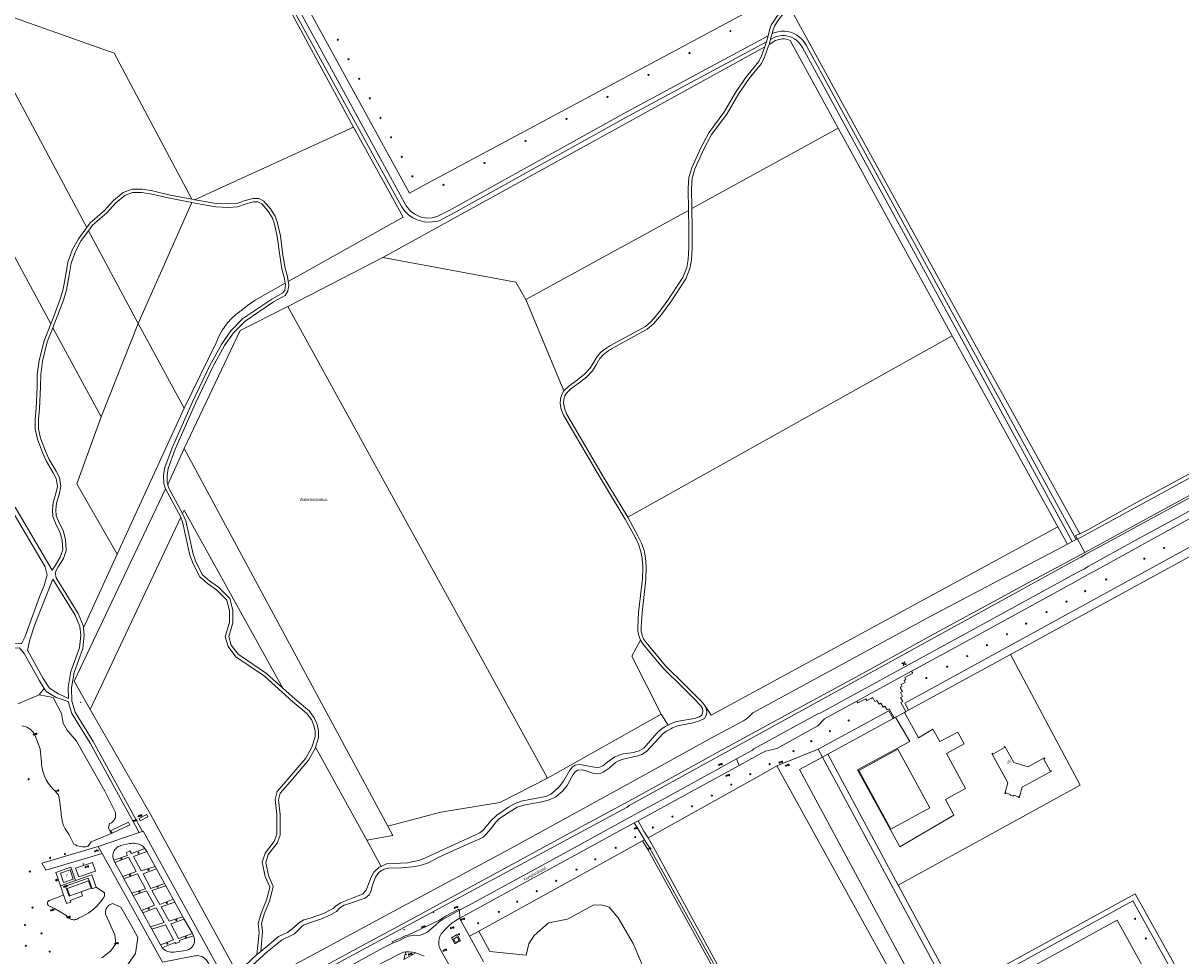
# Model space of a CAD drawing. Header units: metres. Extents: x 138165 to 154469, y 480134 to 494189.
# Tile 134 of 256: x 146911 to 147430, y 483931 to 484350. Entities that reach past the tile are written whole.
import ezdxf

# ---------------------------------------------------------------- set-up
doc = ezdxf.new("R2010")
doc.units = ezdxf.units.M
doc.header["$LTSCALE"] = 0.001
doc.header["$MEASUREMENT"] = 0
for name, color, linetype, lineweight in [('Level 5', 7, 'Continuous', 0), ('TOP-L-topo objecten punt', 7, 'Continuous', 0), ('TOP-L-topo objecten vlak', 7, 'Continuous', 0), ('TOP-T-topo huisnummering naamgeving', 7, 'Continuous', 0)]:
    doc.layers.add(name, color=color, linetype=linetype, lineweight=lineweight)
doc.styles.add('Style-INTL_ISO', font='INTL_ISO.shx')
doc.styles.add('Style-STANDARD', font='STANDARD.shx')

# ---------------------------------------------------------------- blocks, each defined once
blk = doc.blocks.new('24')
at = {"layer": 'TOP-L-topo objecten punt', "color": 7, "linetype": 'Continuous', "lineweight": 0}
for radius in [0.025, 0.0182, 0.0115, 0.005]:
    blk.add_circle((0, 0), radius, dxfattribs=at)
blk = doc.blocks.new('131')
at = {"layer": 'TOP-L-topo objecten punt', "color": 7, "linetype": 'Continuous', "lineweight": 0}
blk.add_circle((0, 0), 0.025, dxfattribs=at)
at = {"layer": 'TOP-L-topo objecten punt', "color": 7, "linetype": 'Continuous', "lineweight": 0, "style": 'Style-STANDARD'}
blk.add_text('SM', height=0.06, dxfattribs=at).set_placement((0.0483, 0))
blk = doc.blocks.new('304')
at = {"layer": 'TOP-L-topo objecten punt', "color": 7, "linetype": 'Continuous', "lineweight": 0}
blk.add_circle((0, 0), 0.0225, dxfattribs=at)
at = {"layer": 'TOP-L-topo objecten punt', "color": 7, "linetype": 'Continuous', "lineweight": 0, "style": 'Style-STANDARD'}
blk.add_text('ZM', height=0.054, dxfattribs=at).set_placement((0.043, 0))
blk = doc.blocks.new('*U13')
at = {"layer": 'Level 5', "color": 7, "linetype": 'Continuous', "lineweight": 0}
blk.add_circle((0, 0), 0.0415, dxfattribs=at)
blk = doc.blocks.new('150')
at = {"layer": 'Level 5', "color": 7, "linetype": 'Continuous', "lineweight": 0}
blk.add_blockref('*U13', (0, 0), dxfattribs=at)
blk = doc.blocks.new('73')
at = {"layer": 'TOP-L-topo objecten punt', "color": 7, "linetype": 'Continuous', "lineweight": 0}
blk.add_circle((0, 0), 0.025, dxfattribs=at)
at = {"layer": 'TOP-L-topo objecten punt', "color": 7, "linetype": 'Continuous', "lineweight": 0, "style": 'Style-STANDARD'}
blk.add_text('WP', height=0.06, dxfattribs=at).set_placement((0.0483, 0))
blk = doc.blocks.new('10')
at = {"layer": 'TOP-L-topo objecten punt', "linetype": 'Continuous', "lineweight": 0}
blk.add_circle((0, 0), 0.0125, dxfattribs=at)
blk = doc.blocks.new('14')
at = {"layer": 'TOP-L-topo objecten punt', "color": 7, "linetype": 'Continuous', "lineweight": 0}
blk.add_circle((0, 0), 0.025, dxfattribs=at)
at = {"layer": 'TOP-L-topo objecten punt', "color": 7, "linetype": 'Continuous', "lineweight": 0, "style": 'Style-STANDARD'}
blk.add_text('VB', height=0.06, dxfattribs=at).set_placement((0.0483, 0))
blk = doc.blocks.new('11')
at = {"layer": 'TOP-L-topo objecten punt', "color": 7, "linetype": 'Continuous', "lineweight": 0}
blk.add_circle((0, 0), 0.025, dxfattribs=at)
at = {"layer": 'TOP-L-topo objecten punt', "color": 7, "linetype": 'Continuous', "lineweight": 0, "style": 'Style-STANDARD'}
blk.add_text('AB', height=0.06, dxfattribs=at).set_placement((0.0483, 0))
blk = doc.blocks.new('175')
at = {"layer": 'TOP-L-topo objecten punt', "color": 7, "linetype": 'Continuous', "lineweight": 0}
blk.add_circle((0, 0), 0.025, dxfattribs=at)
at = {"layer": 'TOP-L-topo objecten punt', "color": 7, "linetype": 'Continuous', "lineweight": 0, "style": 'Style-STANDARD'}
blk.add_text('SB', height=0.06, dxfattribs=at).set_placement((0.0483, 0))
blk = doc.blocks.new('27')
at = {"layer": 'TOP-L-topo objecten punt', "color": 7, "linetype": 'Continuous', "lineweight": 0}
for radius in [0.0415, 0.025]:
    blk.add_circle((0, 0), radius, dxfattribs=at)

msp = doc.modelspace()

# ---------------------------------------------------------------- linework, layer by layer
at = {"layer": 'TOP-L-topo objecten vlak', "flags": 128}
for points in [[(146995.7, 484454.57), (147306.05, 484624.49), (147404.75, 484445.28), (147092.14, 484277.66), (147084.46, 484273.54), (146987.55, 484450.11), (146995.7, 484454.57)], [(146978.09, 484464.21), (146979.29, 484461.99), (146979.99, 484460.36), (146980.31, 484453.89), (146981.16, 484449.08), (147080.9, 484267.48), (147082.36, 484265.44), (147084.03, 484263.79), (147085.98, 484262.41), (147087.91, 484261.45), (147091.04, 484260.57), (147093.66, 484260.39), (147097.13, 484260.88), (147098.4, 484261.34), (147101.4, 484262.95), (147103.19, 484263.93), (147182.9, 484308.2), (147244.54, 484341.41)], [(147245.32, 484344.1), (147181.94, 484309.95), (147102.23, 484265.68), (147097.16, 484263.2), (147094.62, 484262.42), (147092.45, 484262.3), (147089.66, 484262.74), (147088.04, 484263.43), (147086.94, 484263.99), (147084.92, 484265.41), (147082.99, 484267.77), (146983.57, 484449.93), (146982.68, 484452.9), (146981.33, 484466.3)], [(146836.74, 484375.03), (146978.32, 484452.54), (147059.33, 484303.05)], [(147414.91, 484445.37), (147404.02, 484439.99), (147374.19, 484423.58), (147345.94, 484408.49), (147253.84, 484356.87), (147252.1, 484355.66), (147250.64, 484354.47), (147249.18, 484352.78), (147247.83, 484350.67), (147246.92, 484349.08), (147246.15, 484347.23), (147245.32, 484344.1)], [(147247.14, 484345.1), (147247.57, 484346.75), (147248.27, 484348.41), (147249.11, 484349.89), (147250.38, 484351.88), (147251.69, 484353.39), (147253.01, 484354.47), (147254.63, 484355.6), (147346.66, 484407.17), (147374.91, 484422.26), (147404.71, 484438.66), (147415.63, 484444.05)], [(147491.98, 484286.9), (147408.61, 484438.28), (147256.45, 484354.32), (147283.07, 484305.75), (147334.13, 484212.79), (147385.18, 484120.61)], [(146842.19, 484365.52), (146923.61, 484214.81)], [(146986.84, 484270.76), (146951.93, 484336.27), (146885.2, 484359.93)], [(146939.67, 484258.1), (146885.2, 484359.93)], [(147244.54, 484341.41), (147245.04, 484343.02), (147245.32, 484344.1)], [(147247.14, 484345.1), (147246.48, 484342.61), (147246.42, 484342.42)], [(147246.42, 484342.42), (147248, 484343.27), (147249.17, 484343.73), (147250.04, 484343.96), (147251.43, 484344.16), (147252.55, 484344.16), (147252.82, 484344.14), (147253.56, 484344.06), (147254.16, 484343.92), (147254.94, 484343.74), (147256.1, 484343.29), (147257.17, 484342.72), (147258.18, 484341.98), (147258.89, 484341.34), (147259.79, 484340.3), (147260.7, 484338.82), (147381.78, 484117.18)], [(147383.57, 484118.07), (147262.43, 484339.83), (147261.41, 484341.48), (147260.33, 484342.74), (147259.44, 484343.54), (147258.23, 484344.41), (147256.94, 484345.11), (147255.53, 484345.65), (147253.94, 484346.03), (147252.65, 484346.16), (147251.28, 484346.15), (147249.65, 484345.92), (147248.54, 484345.63), (147247.14, 484345.1)], [(146794.28, 484339.83), (146810.16, 484309.65), (146861.07, 484217.15), (146905.86, 484131.64), (146920.98, 484105.74), (146921.97, 484102.17), (146920.54, 484097.41), (146918.44, 484092.38), (146911.9, 484074.26), (146910.55, 484071.55), (146910.39, 484071.42), (146905.76, 484071.23)], [(147072.55, 484244.65), (147243.83, 484339.17)], [(147243.83, 484339.17), (147242.33, 484335.03), (147241.13, 484332.51), (147235.65, 484325.83), (147230.98, 484319.05), (147225.52, 484309.69), (147218.68, 484300.57), (147215.07, 484293.54), (147211.1, 484284.89), (147209.81, 484280.44), (147209.48, 484275.55), (147209.61, 484265.76)], [(147211.1, 484266.58), (147210.98, 484275.51), (147211.29, 484280.18), (147212.51, 484284.36), (147216.42, 484292.88), (147219.96, 484299.77), (147226.78, 484308.86), (147232.24, 484318.24), (147236.85, 484324.93), (147242.41, 484331.7), (147243.72, 484334.45), (147245.43, 484339.19), (147245.75, 484340.23)], [(147244.54, 484341.41), (147244.01, 484339.66), (147243.83, 484339.17)], [(147245.75, 484340.23), (147248.63, 484341.91), (147249.63, 484342.3), (147250.34, 484342.49), (147251.54, 484342.66), (147252.48, 484342.66), (147253.65, 484342.56), (147254.5, 484342.3), (147255.2, 484342.03), (147276.81, 484302.56)], [(147245.75, 484340.23), (147246.42, 484342.42)], [(147059.33, 484303.05), (146988.07, 484270.52)], [(147059.33, 484303.05), (147081.61, 484262.71), (147030.09, 484233.83)], [(147276.81, 484302.56), (147211.1, 484266.58)], [(147276.81, 484302.56), (147327.96, 484209.52)], [(146986.84, 484270.76), (146976.55, 484272.77), (146969.15, 484274.45), (146964.5, 484275.2), (146960.01, 484275.27), (146955.99, 484273.76), (146951.76, 484270.15), (146947.46, 484265.52), (146941.17, 484260.17), (146939.67, 484258.1)], [(146940.46, 484256.62), (146942.28, 484259.15), (146948.49, 484264.43), (146952.8, 484269.07), (146956.76, 484272.45), (146960.27, 484273.77), (146964.37, 484273.7), (146968.86, 484272.98), (146976.24, 484271.3), (146986.8, 484269.24)], [(146988.07, 484270.52), (146986.84, 484270.76)], [(147030.09, 484233.83), (147029.68, 484236.04), (147028.73, 484239.76), (147027.73, 484245.72), (147026.54, 484254.35), (147025.32, 484259.98), (147024.24, 484263.15), (147022.08, 484266.44), (147019.13, 484269.81), (147016.83, 484271.03), (147014.19, 484271.03), (147010.38, 484269.99), (147007.09, 484268.88), (147003.27, 484268.61), (146997.71, 484268.88), (146990.02, 484270.14), (146988.07, 484270.52)], [(146986.8, 484269.24), (146962.73, 484214.99)], [(146986.8, 484269.24), (146989.76, 484268.66), (146997.55, 484267.39), (147003.28, 484267.11), (147007.39, 484267.39), (147010.82, 484268.56), (147014.39, 484269.53), (147016.46, 484269.53), (147018.18, 484268.61), (147020.88, 484265.53), (147022.89, 484262.49), (147023.87, 484259.58), (147025.06, 484254.09), (147026.25, 484245.5), (147027.26, 484239.45), (147028.22, 484235.72), (147028.7, 484233.05)], [(147136.64, 484225.8), (147209.61, 484265.76)], [(147182.46, 484128.08), (147171.39, 484146.32), (147154.93, 484174.45), (147154.02, 484177), (147153.6, 484179.21), (147153.74, 484180.97), (147154.14, 484182.47), (147154.92, 484183.78), (147156.85, 484185.7), (147160.18, 484188.05), (147163.86, 484190.98), (147166.54, 484193.81), (147168.05, 484196.18), (147169.82, 484199.35), (147171.3, 484200.98), (147172.89, 484202.18), (147175.13, 484203.64), (147191.12, 484212.45), (147193.89, 484214.8), (147197.54, 484218.99), (147201.64, 484224.67), (147208.48, 484235), (147210.26, 484239.67), (147210.95, 484243.51), (147211.22, 484249.04), (147211.22, 484257.98), (147211.1, 484266.58)], [(147209.61, 484265.76), (147209.72, 484257.97), (147209.72, 484249.07), (147209.45, 484243.68), (147208.81, 484240.07), (147207.13, 484235.69), (147200.4, 484225.53), (147196.36, 484219.93), (147192.83, 484215.87), (147190.27, 484213.69), (147174.36, 484204.92), (147172.03, 484203.41), (147170.29, 484202.09), (147168.59, 484200.24), (147166.77, 484196.95), (147165.35, 484194.74), (147162.85, 484192.09), (147159.28, 484189.25), (147155.88, 484186.86), (147153.73, 484184.71)], [(146939.67, 484258.1), (146935.98, 484253.01), (146933.22, 484247.96), (146931.26, 484242.44), (146930.32, 484236.96), (146929.12, 484230.39), (146927.79, 484225.95), (146924.35, 484216.66), (146923.61, 484214.81)], [(146924.54, 484213.08), (146925.75, 484216.12), (146929.21, 484225.47), (146930.58, 484230.04), (146931.8, 484236.7), (146932.71, 484242.06), (146934.6, 484247.35), (146937.26, 484252.2), (146940.46, 484256.62)], [(146962.73, 484214.99), (146940.46, 484256.62)], [(147029.94, 484222.55), (147072.55, 484244.65)], [(147136.64, 484225.8), (147132.13, 484233.54), (147072.55, 484244.65)], [(146976.02, 484142.81), (146975.83, 484143.47), (146975.71, 484146.89), (146976.22, 484149.92), (146979.41, 484158.66), (146988.51, 484179.17), (146996.24, 484195.48), (147001.56, 484205.08), (147005.5, 484210.75), (147010.69, 484216.1), (147023.52, 484224.69), (147028.69, 484227.6), (147029.92, 484229.44), (147030.35, 484232.4), (147030.09, 484233.83)], [(147028.7, 484233.05), (147028.83, 484232.38), (147028.48, 484229.99), (147027.64, 484228.73), (147022.74, 484225.96), (147009.73, 484217.26), (147004.34, 484211.71), (147000.29, 484205.87), (146994.9, 484196.16), (146987.15, 484179.8), (146978.02, 484159.22), (146974.77, 484150.31), (146974.2, 484146.99), (146974.34, 484143.24), (146975.02, 484140.79), (146975.04, 484140.76)], [(147028.7, 484233.05), (147015.26, 484225.51), (147014.06, 484224.7), (147013.09, 484224), (147012.01, 484223.19), (147010.92, 484222.33), (147010.38, 484221.88), (147009.58, 484221.2), (147009.11, 484220.89), (147008.58, 484220.52), (147008.15, 484220.22), (147007.17, 484219.47), (147006.41, 484218.84), (147005.77, 484218.28), (147005.08, 484217.64), (147004.34, 484216.9), (147003.89, 484216.42), (147003.6, 484216.1), (147002.88, 484215.27), (147002.56, 484214.87), (147002.09, 484214.27), (147001.67, 484213.71), (147001.14, 484212.94), (147000.79, 484212.41), (147000, 484211.12), (146998.94, 484209.1), (146997.77, 484206.25), (146983.34, 484177.06)], [(147153.73, 484184.71), (147136.64, 484225.8)], [(146983.39, 484158.96), (147008.57, 484211.82), (147029.94, 484222.55)], [(147029.94, 484222.55), (147146.39, 484011.05)], [(146923.61, 484214.81), (146920.58, 484207.16), (146918.31, 484198.43), (146917.53, 484192.29), (146917.39, 484186.74), (146917.06, 484176.78), (146916.52, 484172.13), (146916.5, 484167.54), (146917.58, 484163.05), (146919.8, 484157.14), (146921.54, 484153.3), (146924.7, 484148.03), (146926.02, 484145.43), (146926.52, 484141.86), (146925.82, 484138.66), (146924.59, 484134.65), (146924.31, 484131.42), (146924.53, 484128.42), (146926.03, 484124.69), (146927.66, 484121.58), (146928.67, 484117.82), (146928.96, 484113.39), (146927.84, 484110.15), (146925.62, 484106.61), (146924.18, 484104.24), (146907.61, 484132.6)], [(146938.2, 484078.48), (146938.11, 484079.46), (146935.91, 484084.84), (146925.92, 484100.9), (146925.57, 484103.21), (146926.9, 484105.83), (146929.2, 484109.5), (146930.48, 484113.18), (146930.16, 484118.07), (146929.07, 484122.13), (146927.4, 484125.32), (146926.01, 484128.76), (146925.82, 484131.41), (146926.08, 484134.36), (146927.27, 484138.28), (146928.05, 484141.8), (146927.47, 484145.89), (146926.02, 484148.75), (146922.87, 484154), (146921.19, 484157.72), (146919.02, 484163.49), (146918, 484167.71), (146918.02, 484172.04), (146918.56, 484176.67), (146918.89, 484186.7), (146919.03, 484192.17), (146919.79, 484198.15), (146922, 484206.69), (146924.54, 484213.08)], [(146946.11, 484173.15), (146924.54, 484213.08)], [(146962.73, 484214.99), (146946.11, 484173.15)], [(146983.34, 484177.06), (146962.73, 484214.99)], [(147327.96, 484209.52), (147182.46, 484128.08)], [(147375.28, 484123.69), (147327.96, 484209.52)], [(147541.87, 484204.15), (147538.14, 484202.83), (147537.39, 484202.57), (147533.24, 484200.3), (147524.6, 484195.04), (147475.79, 484168.54), (147438.34, 484147.9), (147384.1, 484118.27)], [(147529.74, 484200.31), (147524.26, 484197.33), (147507.35, 484187.94), (147469.04, 484166.44), (147411.91, 484135.4), (147388.83, 484122.47), (147385.18, 484120.61)], [(147387.45, 484112.19), (147468.76, 484156.6), (147529.43, 484189.54), (147537.24, 484194.39), (147540.21, 484196.24), (147540.83, 484196.56), (147544.36, 484198.36)], [(147541.74, 484194.44), (147537.81, 484193.06), (147529.7, 484188.73), (147390.42, 484112.82), (147387.87, 484111.42), (147387.36, 484111.14), (147385.61, 484110.17), (147379.72, 484106.94), (147182.96, 483998.68), (147182.04, 483997.98), (147032.23, 483917.14), (147023.42, 483912.31), (147013.82, 483906.74), (147011.03, 483904.31)], [(147153.73, 484184.71), (147152.74, 484183.06), (147152.25, 484181.22), (147152.09, 484179.13), (147152.56, 484176.6), (147153.57, 484173.81), (147170.11, 484145.55), (147181.26, 484127.14), (147185.64, 484119.05), (147187.2, 484115.92), (147188.24, 484112.68), (147188.88, 484109.58), (147189.17, 484105.76), (147189.01, 484100.42), (147187.27, 484085.31), (147186.87, 484078.87), (147186.89, 484076.78), (147187.44, 484074.49), (147188.12, 484072.84)], [(146983.34, 484177.06), (146953.34, 484111.53)], [(147231.15, 484019.59), (147238.33, 484023.48), (147238.89, 484024.07), (147267.66, 484039.78), (147268.98, 484040.32), (147275.7, 484044.01), (147316.27, 484066.16), (147338.72, 484078.42), (147384.24, 484103.37), (147387.2, 484104.97), (147388.97, 484105.96), (147409.43, 484117.25), (147432.22, 484129.74), (147474.79, 484152.94), (147507.77, 484170.86), (147526.53, 484181.02)], [(146946.11, 484173.15), (146935.26, 484143.02), (146953.34, 484111.53)], [(147539.42, 484172.26), (147306.6, 484044.59), (147308.34, 484041.5)], [(147309.73, 484059.01), (147327.87, 484068.89), (147382.79, 484098.94), (147389.67, 484102.74), (147391.42, 484103.7), (147422.78, 484121.01), (147441.8, 484131.5), (147449.1, 484133.8), (147465.65, 484142.78), (147470.13, 484146.94), (147496.22, 484161.07), (147516.24, 484171.89)], [(147354.01, 484066.46), (147539, 484167.58)], [(146976.02, 484142.81), (146983.39, 484158.96)], [(147074.74, 483989.43), (146983.39, 484158.96)], [(146941.3, 484041.86), (146934.05, 484054.48), (146975.04, 484140.76)], [(146975.04, 484140.76), (146981.91, 484128.06)], [(146982.7, 484129.74), (146976.42, 484141.35), (146976.02, 484142.81)], [(147027.65, 484051.34), (146983.43, 484131.27), (146982.7, 484129.74)], [(146981.91, 484128.06), (146941.3, 484041.86)], [(146981.91, 484128.06), (146982.65, 484126), (146985.98, 484111.1), (146987.38, 484107.1), (146990.45, 484101.27), (146993.9, 484098.27), (146997.86, 484095.46), (147002.59, 484090.79), (147003.74, 484086.17), (147003.75, 484080.87), (147001.83, 484074.54), (147003.12, 484070), (147006.6, 484065.46), (147019.42, 484056.74), (147032.14, 484045.28), (147038.47, 484039.96), (147040.47, 484037.32), (147041.61, 484034.65), (147042.12, 484032.1), (147042.11, 484029.51), (147040.72, 484024.89), (147037.9, 484019.88), (147030.81, 484011.52), (147025.07, 484005), (147024.23, 484001.37), (147025.01, 483994.65), (147025.01, 483989.09), (147024.95, 483985.71), (147023.82, 483982.56), (147019.68, 483977.39), (147018.42, 483973.28), (147019.74, 483966.8), (147021.8, 483962.21), (147020.42, 483956.68), (147017.9, 483950.39), (147016.59, 483945.84), (147017.1, 483941.61), (147016.02, 483931.83)], [(147027.65, 484051.34), (147020.34, 484057.92), (147007.64, 484066.56), (147004.49, 484070.69), (147003.4, 484074.53), (147005.25, 484080.65), (147005.24, 484086.35), (147003.94, 484091.57), (146998.83, 484096.61), (146994.83, 484099.45), (146991.65, 484102.21), (146988.76, 484107.7), (146987.42, 484111.52), (146984.09, 484126.44), (146982.7, 484129.74)], [(147217.39, 484042.87), (147215.89, 484044.99), (147212.91, 484047.92), (147208.11, 484052.77), (147199.38, 484061.37), (147193.75, 484068.09), (147190.49, 484072.07), (147189.44, 484073.57), (147188.87, 484074.96), (147188.39, 484076.97), (147188.37, 484078.83), (147188.77, 484085.17), (147190.51, 484100.31), (147190.68, 484105.79), (147190.37, 484109.79), (147189.69, 484113.07), (147188.6, 484116.49), (147186.97, 484119.74), (147182.46, 484128.08)], [(147375.28, 484123.69), (147219.8, 484039.25), (147218.77, 484040.82), (147217.39, 484042.87)], [(147379.69, 484116.02), (147375.28, 484123.69)], [(147385.18, 484120.61), (147383.27, 484119.79), (147384.1, 484118.27)], [(147379.69, 484116.02), (147317.98, 484083.48), (147238.49, 484040.28), (147236.02, 484037.94), (147234.27, 484036.7), (147220.2, 484029.16), (147179.16, 484006.51), (147128.67, 483978.79), (147081.34, 483953.38), (147020.06, 483920.3), (147016.85, 483918.35), (147016.38, 483917.75), (147014.72, 483916.49), (147012.9, 483915.48), (147011.77, 483917.31), (147011.51, 483917.31)], [(147381.78, 484117.18), (147379.69, 484116.02)], [(147381.78, 484117.18), (147383.57, 484118.07)], [(147384.1, 484118.27), (147383.57, 484118.07)], [(147387.45, 484112.19), (147384.1, 484118.27)], [(146953.34, 484111.53), (146938.2, 484078.48)], [(146982.39, 483891.02), (147003.69, 483903.37), (147006.16, 483904.36), (147010.5, 483906.76), (147022.23, 483913.38), (147038.53, 483922.37), (147062.77, 483935.6), (147083.72, 483946.79), (147104.85, 483958.28), (147130.61, 483972.42), (147161.44, 483989.12), (147184.47, 484001.57), (147224.42, 484023.51), (147263.11, 484044.63), (147289.65, 484058.95), (147316.88, 484074.07), (147341.04, 484087.21), (147363.61, 484099.55), (147387.45, 484112.19)], [(146924.51, 484100.32), (146934.57, 484084.16), (146936.64, 484079.09), (146937.04, 484075.11), (146936.52, 484069.52), (146932.59, 484058.77), (146931.39, 484051.6), (146931.48, 484046.78), (146927.03, 484048.86), (146922.99, 484051.3), (146920.15, 484055.66), (146913.29, 484068.05), (146913.1, 484068.28), (146913.95, 484072.6), (146916.47, 484079.99), (146924.51, 484100.32)], [(146964.7, 483987.04), (146942.6, 484027.41), (146934.44, 484040.65), (146933, 484045.58), (146932.9, 484051.49), (146934.05, 484058.39), (146938, 484069.19), (146938.55, 484075.12), (146938.2, 484078.48)], [(147188.12, 484072.84), (147184.16, 484065.79), (147197.3, 484039.72)], [(147188.12, 484072.84), (147189.3, 484071.17), (147192.6, 484067.13), (147198.28, 484060.36), (147207.05, 484051.7), (147211.83, 484046.88), (147215.15, 484043.49), (147215.6, 484042.67), (147215.86, 484042.22), (147216.12, 484040.95), (147215.59, 484039.32), (147214.63, 484038.53), (147212.39, 484037.75), (147206.04, 484036.74), (147203.72, 484036.21), (147201.92, 484035.56), (147200.54, 484034.83)], [(146906.82, 484069.28), (146909.59, 484069.39), (146911.63, 484066.92), (146918.44, 484054.63), (146920.64, 484051.24)], [(147303.71, 483963.01), (147385.31, 484007.84), (147354.01, 484066.46)], [(147308.34, 484041.5), (147354.01, 484066.46)], [(147285.15, 484045.57), (147292.18, 484049.36), (147309.73, 484059.01)], [(147307.09, 484040.82), (147304.87, 484044.89), (147305.73, 484045.36), (147304.78, 484047.12), (147305.66, 484047.62), (147304.71, 484049.37), (147305.58, 484049.86), (147304.63, 484051.61), (147305.5, 484052.09), (147305.03, 484052.95), (147306.76, 484053.94), (147306.3, 484054.81), (147307.15, 484055.3), (147306.68, 484056.16), (147310.2, 484058.09), (147309.73, 484059.01)], [(146908.71, 484044.27), (146918.42, 484048.39)], [(146918.42, 484048.39), (146924.61, 484047.25), (146928.36, 484040.04), (146929.17, 484035.62), (146930.94, 484032.54), (146935.16, 484027.6), (146947.86, 484005.13), (146952.24, 483996.19), (146952.41, 483995.81), (146952.53, 483995.4), (146952.62, 483994.99), (146952.66, 483994.57), (146952.65, 483994.15), (146952.61, 483993.74), (146952.52, 483993.33), (146952.38, 483992.93), (146952.21, 483992.54), (146952, 483992.18), (146951.75, 483991.84), (146951.46, 483991.53), (146951.15, 483991.26), (146950.8, 483991.01), (146950.44, 483990.81), (146950.05, 483990.64), (146949.92, 483990.59), (146949.47, 483988.66), (146950.58, 483986.2), (146941.73, 483982.41), (146940.14, 483980.39), (146939.35, 483980.23), (146938.54, 483980.15), (146937.73, 483980.16), (146936.92, 483980.25), (146936.13, 483980.42), (146935.36, 483980.68), (146934.63, 483981.02), (146933.93, 483981.43), (146933.68, 483981.6), (146931.85, 483985.51), (146930.87, 483986.83), (146930.03, 483988.24), (146929.34, 483989.74), (146928.81, 483991.3), (146928.45, 483992.9), (146928.26, 483994.53), (146928.23, 483995.39), (146927.54, 484001.22), (146926.99, 484003.52), (146924.85, 484005.89), (146923.58, 484007.22), (146922.46, 484008.67), (146921.5, 484010.23), (146920.71, 484011.88), (146920.09, 484013.61), (146919.66, 484015.39), (146919.42, 484017.21), (146919.37, 484018.03), (146918.82, 484024.1), (146916.38, 484030.47), (146915.96, 484031.17), (146915.46, 484031.82), (146914.9, 484032.42), (146914.28, 484032.96), (146913.61, 484033.42), (146912.89, 484033.82), (146912.14, 484034.14), (146911.36, 484034.38), (146910.55, 484034.53)], [(146920.64, 484051.24), (146918.42, 484048.39)], [(146920.64, 484051.24), (146921.56, 484049.83), (146926, 484047.15), (146931.33, 484045.33), (146933.05, 484040.03), (146941.3, 484026.66), (146963.25, 483986.57)], [(147042.28, 484024.89), (147043.61, 484029.29), (147043.62, 484032.24), (147043.05, 484035.09), (147041.77, 484038.08), (147039.56, 484041), (147033.13, 484046.41), (147027.65, 484051.34)], [(147285.15, 484045.57), (147285.61, 484044.74), (147289.14, 484046.64), (147289.6, 484045.83), (147291.35, 484046.77), (147291.43, 484046.65), (147292.28, 484047.12), (147293.26, 484045.38), (147294.13, 484045.86), (147295.1, 484044.12), (147295.97, 484044.58), (147296.93, 484042.83), (147297.77, 484043.29), (147298.75, 484041.58), (147299.64, 484042.04), (147301.85, 484037.99)], [(147007.06, 483923.73), (146968.49, 483994.55), (146941.3, 484041.86)], [(147003.55, 483917.5), (147020.73, 483933.18), (147025.24, 483936.8), (147027.39, 483938.38), (147028.79, 483939.16), (147030.85, 483940.13), (147032.95, 483941.18), (147034.27, 483942.41), (147036.37, 483944.64), (147037.16, 483945.12), (147039.22, 483945.87), (147045.44, 483948.06), (147049.39, 483949.77), (147051.66, 483951.21), (147053.29, 483952.84), (147055.17, 483953.97), (147058.85, 483955.24), (147062.71, 483956.47), (147064.55, 483957.09), (147066.34, 483958.62), (147066.91, 483959.71), (147068.01, 483963.48), (147069.19, 483966.55), (147070.77, 483968.65), (147071.78, 483969.35), (147072.63, 483969.85), (147073.14, 483970.14), (147075.11, 483970.58), (147080.98, 483970.8), (147085.76, 483971.14), (147089.22, 483971.76), (147092.99, 483972.98), (147097.29, 483975.44), (147104.25, 483978.5), (147111.52, 483981.83), (147115.69, 483983.54), (147117.48, 483984.46), (147118.93, 483985.87), (147121.65, 483989.15), (147123.05, 483991.12), (147123.79, 483991.91), (147124.36, 483992.53), (147129.23, 483995.72), (147132.78, 483997.96), (147135.76, 483998.88), (147144.65, 484000.46), (147147.11, 484001.29), (147149.95, 484002.52), (147153.15, 484005.19), (147155.21, 484007.69), (147156.31, 484009.66), (147157.89, 484012.59), (147158.8, 484013.82), (147160.03, 484014.52), (147161.87, 484014.68), (147163.14, 484014.39), (147167.09, 484013.12), (147168.4, 484012.99), (147169.98, 484013.08), (147171.42, 484013.65), (147174.01, 484015.53), (147176.9, 484017.94), (147178.17, 484018.77), (147180.32, 484019.56), (147183.04, 484020.13), (147186.85, 484020.96), (147188.64, 484021.66), (147190.79, 484022.98), (147198.33, 484031), (147199.73, 484032.14), (147201.65, 484033.14), (147202.49, 484033.58), (147204.73, 484034.46), (147211.65, 484035.82), (147214.59, 484036.65), (147216.73, 484037.72), (147217.74, 484039.46), (147217.78, 484040.95), (147217.39, 484042.87)], [(147232.37, 484016.71), (147242.33, 484022.18), (147244.24, 484023.06), (147249.19, 484024.26), (147267.62, 484034.39), (147270.61, 484037.64), (147285.15, 484045.57)], [(147197.3, 484039.72), (147146.39, 484011.05)], [(147197.3, 484039.72), (147200.54, 484034.83)], [(147301.4, 484037.78), (147299.42, 484041.15), (147267.8, 484024.04)], [(147272.15, 484021.72), (147301.4, 484037.78)], [(147306.46, 484040.48), (147312.78, 484029.05), (147319.21, 484032.94), (147322.3, 484027.46), (147330.4, 484031.67), (147333.34, 484026.35), (147325.4, 484022.07), (147333.81, 484006.35), (147324.84, 484001.43), (147328.58, 483994.36), (147304.45, 483980.16), (147285.39, 484014.68), (147308.97, 484027.46), (147302.53, 484038.33)], [(147301.85, 484037.99), (147301.4, 484037.78)], [(147301.85, 484037.99), (147302.53, 484038.33)], [(147302.53, 484038.33), (147306.46, 484040.48)], [(147306.46, 484040.48), (147307.09, 484040.82)], [(147308.34, 484041.5), (147307.09, 484040.82)], [(147200.54, 484034.83), (147199.34, 484034.2), (147197.45, 484033.1), (147195.35, 484031.22), (147190.58, 484025.6), (147189.53, 484024.48), (147187.48, 484023.24), (147185, 484022.44), (147182.65, 484022.13), (147180.36, 484021.88), (147178.5, 484021.32), (147176.64, 484020.52), (147173.48, 484018.35), (147171.24, 484016.51), (147169.92, 484015.89), (147168.21, 484015.76), (147162.48, 484016.81), (147160.72, 484017.07), (147158.84, 484016.77), (147157.61, 484016.07), (147156.39, 484014.62), (147153.58, 484009.62), (147151.57, 484007.08), (147149.86, 484005.38), (147147.85, 484003.74), (147145.56, 484002.69), (147139.21, 484001.54), (147134.56, 484000.61), (147131.24, 483999.25), (147128.86, 483997.98), (147123.72, 483994.37), (147121.02, 483991.83), (147120.87, 483991.65), (147117.62, 483987.87), (147116.04, 483986.5), (147114.05, 483985.57), (147095.83, 483977.15), (147091.31, 483975.13), (147088.46, 483974.08), (147083.53, 483973.03), (147074.18, 483972.47), (147071.77, 483971.42)], [(147017.85, 483933.26), (147018.57, 483941.99), (147018.11, 483945.72), (147019.32, 483949.9), (147021.85, 483956.22), (147023.38, 483962.35), (147021.17, 483967.27), (147019.97, 483973.21), (147021.03, 483976.68), (147025.15, 483981.82), (147026.44, 483985.44), (147026.51, 483989.07), (147026.51, 483994.74), (147025.76, 484001.29), (147026.45, 484004.29), (147031.94, 484010.54), (147039.14, 484019.02), (147042.11, 484024.3), (147042.28, 484024.89)], [(147065.39, 483983.12), (147042.28, 484024.89)], [(147267.8, 484024.04), (147249.27, 484016.52)], [(147267.8, 484024.04), (147269.76, 484020.41)], [(147272.15, 484021.72), (147269.76, 484020.41)], [(147303.71, 483963.01), (147272.15, 484021.72)], [(147285.96, 484014.44), (147300.36, 483988.12), (147317.91, 483997.72), (147303.51, 484024.03), (147285.96, 484014.44)], [(147351.45, 484004.03), (147351.78, 484003.93), (147351.91, 484004.35), (147354.07, 484003.72), (147353.94, 484003.3), (147355.38, 484002.88), (147355.51, 484003.3), (147357.66, 484002.67), (147357.54, 484002.25), (147357.88, 484002.15), (147359.29, 484006.96), (147372.46, 484014.16), (147372.29, 484014.47), (147371.9, 484014.26), (147369.02, 484019.53), (147369.41, 484019.74), (147369.24, 484020.04), (147361.95, 484016.05), (147355.52, 484017.94), (147351.53, 484025.23), (147351.22, 484025.06), (147351.43, 484024.68), (147346.17, 484021.8), (147345.96, 484022.18), (147345.65, 484022.01), (147352.86, 484008.84), (147351.45, 484004.03)], [(147106.93, 483951.73), (147110.6, 483953.68), (147150.67, 483975.6), (147183.87, 483993.77), (147185.54, 483994.7), (147197.24, 484001.02), (147221.37, 484014.23), (147231.15, 484019.59)], [(147187.05, 483991.9), (147195.77, 483996.62), (147214.3, 484006.77), (147227.69, 484014.18), (147232.37, 484016.71)], [(147191.47, 483984.21), (147241.25, 484011.95), (147249.27, 484016.52)], [(147231.15, 484019.59), (147232.37, 484016.71)], [(147249.27, 484016.52), (147335.32, 483860.64)], [(147269.76, 484020.41), (147259.36, 484014.8), (147318.01, 483906.04), (147328.41, 483911.65)], [(147269.76, 484020.41), (147328.41, 483911.65)], [(147146.39, 484011.05), (147124.95, 484000.04), (147098.56, 483995.77), (147074.74, 483989.43)], [(146950.42, 483987.35), (146951.07, 483986.26), (146958.96, 483989.98), (146958.41, 483991.24), (146950.42, 483987.35)], [(146963.63, 483991.91), (146967.11, 483993.66), (146966.62, 483994.72), (146963.14, 483992.82), (146963.63, 483991.91)], [(147106.99, 483948.14), (147122.58, 483956.66), (147145.67, 483969.23), (147185.27, 483990.93)], [(147185.27, 483990.93), (147187.05, 483991.9)], [(147185.27, 483990.93), (147188, 483986.64), (147189.96, 483983.37)], [(147191.47, 483984.21), (147189.64, 483987.23), (147187.05, 483991.9)], [(146963.25, 483986.57), (146944.87, 483980.27)], [(146964.7, 483987.04), (146963.25, 483986.57)], [(147002.33, 483919.37), (147000, 483923.61), (146965.04, 483987.15), (146964.7, 483987.04)], [(147074.74, 483989.43), (147076.96, 483985.29), (147065.39, 483983.12)], [(146944.87, 483980.27), (146919.61, 483972.77), (146921.33, 483969.66), (146946.6, 483977.16)], [(146944.87, 483980.27), (146946.6, 483977.16)], [(146951.82, 483974.14), (146951.64, 483974.61), (146951.51, 483975.1), (146951.44, 483975.6), (146951.41, 483976.11), (146951.44, 483976.61), (146951.52, 483977.11), (146951.66, 483977.6), (146951.84, 483978.07), (146952.07, 483978.52), (146952.35, 483978.94), (146952.67, 483979.33), (146953.03, 483979.68), (146953.42, 483980), (146953.85, 483980.27), (146954.3, 483980.5), (146954.77, 483980.68), (146954.91, 483980.72), (146958.84, 483981.62), (146959.46, 483981.73), (146960.22, 483981.81), (146960.98, 483981.81), (146961.73, 483981.73), (146962.48, 483981.57), (146963.2, 483981.34), (146963.85, 483981.05), (146964.35, 483980.77), (146964.81, 483980.44), (146965.23, 483980.06), (146965.62, 483979.64), (146965.75, 483979.47)], [(146951.82, 483974.14), (146957.91, 483976.31), (146957.38, 483977.5), (146959.03, 483978.38), (146959.75, 483977.17), (146965.75, 483979.47)], [(146965.75, 483979.47), (146966.67, 483978.05)], [(147071.77, 483971.42), (147065.39, 483983.12)], [(147115.51, 483942.35), (147167.22, 483970.71), (147188.99, 483982.84)], [(147188.99, 483982.84), (147189.96, 483983.37)], [(147188.99, 483982.84), (147191.39, 483979.03), (147243.31, 483884.96)], [(147189.96, 483983.37), (147192.27, 483979.52), (147247.57, 483879.31)], [(147248.51, 483879.68), (147193.97, 483980.08), (147191.47, 483984.21)], [(146946.6, 483977.16), (146973.64, 483928.44), (146988.22, 483931.26), (146988.79, 483931.33), (146989.37, 483931.34), (146989.95, 483931.29), (146990.51, 483931.18), (146991.07, 483931.01), (146991.6, 483930.79), (146992.1, 483930.51), (146992.58, 483930.18), (146993.01, 483929.8), (146993.41, 483929.38), (146993.76, 483928.91), (146994.05, 483928.42), (146994.14, 483928.25), (147000.91, 483915.68), (147001.08, 483915.33)], [(146952.36, 483973.18), (146951.82, 483974.14)], [(146955.87, 483966.83), (146961.86, 483969.06), (146958.37, 483975.58), (146952.36, 483973.18)], [(146966.67, 483978.05), (146960.66, 483975.84), (146964.16, 483969.43), (146970.35, 483971.37)], [(146966.67, 483978.05), (146970.35, 483971.37)], [(146934.6, 483965.02), (146932.5, 483970.98), (146925.78, 483968.65), (146927.85, 483962.68), (146927.89, 483962.7)], [(146933.66, 483965.71), (146932.2, 483969.85), (146927.86, 483968.32), (146929.3, 483964.2), (146933.66, 483965.71)], [(146934.72, 483970.53), (146936.1, 483966.69), (146943.68, 483969.28), (146942.31, 483973.15), (146934.72, 483970.53)], [(146955.87, 483966.83), (146952.36, 483973.18)], [(146970.92, 483970.34), (146964.97, 483968.04), (146968.43, 483961.53), (146974.54, 483963.78)], [(146970.35, 483971.37), (146970.92, 483970.34)], [(146974.54, 483963.78), (146970.92, 483970.34)], [(147071.77, 483971.42), (147070.89, 483971.04), (147068.54, 483968.78), (147067.14, 483966.3), (147066.03, 483963.45), (147065.1, 483960.66), (147063.42, 483958.86), (147059.55, 483957.41), (147053.57, 483955.05), (147051.19, 483953.44), (147050.2, 483952.45), (147045.95, 483950.28), (147039.94, 483948.11), (147037.06, 483947.37), (147034.7, 483945.95), (147032.6, 483943.96), (147029.68, 483941.79), (147025.69, 483939.87), (147023.46, 483937.95), (147017.85, 483933.26)], [(146927.89, 483962.7), (146934.6, 483965.02)], [(146941.61, 483961.6), (146941.93, 483961.71), (146940.79, 483965.01), (146940.37, 483966.17), (146930.2, 483962.56), (146930.61, 483961.39), (146931.77, 483958.1), (146932.11, 483958.22)], [(146940.43, 483964.89), (146930.94, 483961.52), (146932.11, 483958.22)], [(146943.98, 483962.03), (146942.02, 483967.66), (146934.6, 483965.02)], [(146940.43, 483964.89), (146940.79, 483965.01), (146940.85, 483965.03), (146942.11, 483961.34), (146943.98, 483962.03)], [(146941.61, 483961.6), (146940.43, 483964.89)], [(146956.32, 483965.81), (146955.87, 483966.83)], [(146959.89, 483959.38), (146966.08, 483961.38), (146962.5, 483968.01), (146956.32, 483965.81)], [(146956.32, 483965.81), (146959.89, 483959.38)], [(146974.54, 483963.78), (146975.13, 483962.67)], [(146929.32, 483958.59), (146926.6, 483957.51), (146922.89, 483956.11), (146922.77, 483956.04), (146922.64, 483955.96), (146922.53, 483955.87), (146922.43, 483955.77), (146922.34, 483955.66), (146922.26, 483955.54), (146922.19, 483955.41), (146922.14, 483955.27), (146922.1, 483955.13), (146922.08, 483954.99), (146922.07, 483954.84), (146922.08, 483954.7), (146922.1, 483954.56), (146922.14, 483954.42), (146922.19, 483954.28), (146922.25, 483954.15), (146922.33, 483954.03), (146922.43, 483953.91), (146925.26, 483952.47), (146930.29, 483949.51), (146931.98, 483948.05), (146932.28, 483947.86), (146932.6, 483947.7), (146932.93, 483947.58), (146933.27, 483947.49), (146933.62, 483947.43), (146933.98, 483947.42), (146934.33, 483947.44), (146934.68, 483947.5), (146935.03, 483947.59), (146935.36, 483947.73), (146935.67, 483947.89), (146935.97, 483948.09), (146936, 483948.11), (146938.26, 483949.15), (146940.4, 483950.41), (146942.4, 483951.9), (146944.23, 483953.58), (146945.88, 483955.45), (146947.32, 483957.47), (146947.73, 483958.15), (146947.6, 483959.47), (146943.98, 483962.03)], [(146927.89, 483962.7), (146929.32, 483958.59)], [(146929.32, 483958.59), (146930.67, 483954.68), (146932.55, 483955.32), (146932.3, 483956.14), (146937.85, 483958.16), (146937.2, 483960.03)], [(146932.11, 483958.22), (146937.2, 483960.03)], [(146937.2, 483960.03), (146941.61, 483961.6)], [(146960.47, 483958.36), (146959.89, 483959.38)], [(146964.2, 483951.62), (146970.1, 483953.99), (146966.57, 483960.38), (146960.47, 483958.36)], [(146975.13, 483962.67), (146968.93, 483960.56), (146972.44, 483954.27), (146978.46, 483956.65)], [(146978.46, 483956.65), (146975.13, 483962.67)], [(147686.83, 483845.1), (147523.62, 483755.25), (147410, 483959.15), (147329.56, 483914.94), (147303.71, 483963.01)], [(146946.39, 483930.3), (146950.36, 483933.38), (146952.69, 483936.66), (146952.31, 483940.64), (146948.35, 483949.34), (146948.21, 483949.73), (146948.12, 483950.14), (146948.08, 483950.55), (146948.07, 483950.97), (146948.11, 483951.39), (146948.2, 483951.79), (146948.32, 483952.19), (146948.49, 483952.57), (146948.69, 483952.93), (146948.94, 483953.27), (146949.21, 483953.59), (146949.52, 483953.87), (146949.85, 483954.11), (146950.21, 483954.33), (146950.59, 483954.5), (146950.99, 483954.63), (146951.23, 483954.69), (146954.97, 483953.17), (146959.76, 483944.69), (146962.67, 483939.53), (146961.51, 483932.29), (146958.18, 483927.33)], [(146960.47, 483958.36), (146964.2, 483951.62)], [(146979.17, 483955.36), (146973.08, 483953.2), (146976.64, 483946.89), (146982.79, 483948.76)], [(146978.46, 483956.65), (146979.17, 483955.36)], [(146982.79, 483948.76), (146979.17, 483955.36)], [(147191.71, 483920.65), (147184.78, 483936.81), (147178.08, 483948.27), (147174.06, 483953.11), (147170.63, 483954.15), (147166.91, 483954.01), (147155.3, 483947.68), (147146.81, 483946.04), (147140.4, 483940.38), (147138.02, 483936.58), (147136.83, 483931.52), (147120.52, 483933.26), (147115.51, 483942.35)], [(147328.41, 483911.65), (147409.01, 483955.92), (147523.69, 483750.2), (147686.78, 483840.61)], [(146964.85, 483950.51), (146964.2, 483951.62)], [(146968.25, 483944.34), (146974.46, 483946.28), (146970.8, 483952.85), (146964.85, 483950.51)], [(146964.85, 483950.51), (146968.25, 483944.34)], [(146982.79, 483948.76), (146983.4, 483947.65)], [(147076.82, 483936.94), (147076.67, 483937.53), (147077.06, 483937.74), (147079.05, 483938.52), (147080.57, 483939.2), (147082.46, 483940.2), (147083.97, 483940.67), (147097.89, 483947.29), (147100.66, 483948.99), (147106.63, 483952.23), (147106.93, 483951.73)], [(147076.82, 483936.94), (147079.92, 483938.16), (147082.45, 483939.53), (147083.23, 483939.82), (147084.03, 483940.04), (147084.85, 483940.19), (147088.82, 483940.41), (147089.76, 483940.68), (147090.67, 483941.02), (147091.55, 483941.43), (147092.39, 483941.92), (147093.2, 483942.47), (147096.13, 483945.07), (147097.84, 483946.45), (147099.64, 483947.7), (147101.54, 483948.81), (147106.93, 483951.73)], [(147102.52, 483926.62), (147098.27, 483934.25), (147098.2, 483934.41), (147097.98, 483935.01), (147097.82, 483935.61), (147097.7, 483936.23), (147097.64, 483936.86), (147097.64, 483937.49), (147097.69, 483938.12), (147097.79, 483938.74), (147097.95, 483939.35), (147098.15, 483939.95), (147098.41, 483940.53), (147098.72, 483941.08), (147099.07, 483941.6), (147100.43, 483943.15), (147101.91, 483944.59), (147103.51, 483945.9), (147105.21, 483947.08), (147106.96, 483948.1)], [(147106.93, 483951.73), (147106.99, 483948.14)], [(147106.96, 483948.1), (147106.99, 483948.12), (147106.99, 483948.14)], [(147111.36, 483940.07), (147106.96, 483948.1)], [(146968.84, 483943.28), (146968.25, 483944.34)], [(146972.74, 483936.18), (146978.67, 483938.51), (146974.99, 483945.23), (146968.84, 483943.28)], [(146968.84, 483943.28), (146972.74, 483936.18)], [(146983.4, 483947.65), (146977.39, 483945.59), (146980.88, 483939.03), (146987.09, 483941.22)], [(146987.09, 483941.22), (146983.4, 483947.65)], [(147357.87, 483843.3), (147324.47, 483904.74), (147401.85, 483947.3), (147511.49, 483748.44)], [(146987.59, 483940.25), (146981.14, 483938.19), (146981.39, 483937.49), (146979.65, 483936.74), (146979.27, 483937.23), (146973.55, 483934.92)], [(146987.59, 483940.25), (146987.75, 483939.86), (146987.89, 483939.38), (146987.99, 483938.89), (146988.03, 483938.4), (146988.02, 483937.9), (146987.96, 483937.41), (146987.84, 483936.92), (146987.68, 483936.46), (146987.47, 483936.01), (146987.21, 483935.58), (146986.98, 483935.28), (146986.67, 483934.93), (146986.32, 483934.62), (146985.95, 483934.34), (146985.54, 483934.11), (146985.11, 483933.92), (146984.67, 483933.78), (146984.21, 483933.68), (146978.75, 483932.93), (146978.61, 483932.91), (146977.98, 483932.89), (146977.36, 483932.93), (146976.74, 483933.03), (146976.13, 483933.2), (146975.55, 483933.43), (146974.99, 483933.72), (146974.47, 483934.07), (146973.99, 483934.47), (146973.55, 483934.92)], [(146987.09, 483941.22), (146987.59, 483940.25)], [(147104.84, 483936.59), (147107.41, 483938.03), (147105.81, 483940.87), (147103.25, 483939.37), (147104.84, 483936.59)], [(147104.14, 483938.81), (147105.87, 483939.77), (147106.14, 483939.17), (147106.76, 483938.2), (147105.04, 483937.24), (147104.52, 483938.28), (147104.14, 483938.81)], [(147111.36, 483940.07), (147115.51, 483942.35)], [(147117.63, 483928.6), (147111.36, 483940.07)], [(146973.55, 483934.92), (146972.74, 483936.18)], [(147014.74, 483903.14), (147072.73, 483934.85), (147076.82, 483936.94)], [(147016.02, 483931.83), (147017.85, 483933.26)], [(147082.81, 483933.03), (147081.8, 483932.85), (147080.41, 483932.32), (147068.53, 483926.11)], [(147082.81, 483933.03), (147081.87, 483929.68)], [(147081.87, 483929.68), (147087.26, 483932.57)], [(147087.26, 483932.57), (147085.79, 483932.85), (147084.3, 483933), (147082.81, 483933.03)], [(147087.26, 483932.57), (147091.02, 483931.15)], [(147016.02, 483931.83), (147010.45, 483926.64), (147007.06, 483923.73)]]:
    msp.add_lwpolyline(points, dxfattribs=at)

# ---------------------------------------------------------------- block references
at = {"layer": 'TOP-L-topo objecten punt', "xscale": 10, "yscale": 10, "zscale": 10}
for name, p in [('24', (147228.44, 484346.21)), ('24', (147052.34, 484342.32)), ('24', (147057.11, 484333.56)), ('24', (147210.05, 484336.35)), ('24', (147061.89, 484324.8)), ('24', (147191.67, 484326.49)), ('24', (147173.28, 484316.63)), ('24', (147066.66, 484316.04)), ('24', (147071.43, 484307.29)), ('24', (147154.89, 484306.77)), ('24', (147076.21, 484298.53)), ('24', (147136.5, 484296.91)), ('24', (147080.98, 484289.77)), ('24', (147118.11, 484287.05)), ('24', (147085.76, 484281.01)), ('24', (147099.73, 484277.19)), ('24', (147423.02, 484114.3)), ('24', (147414.11, 484109.49)), ('24', (147396.97, 484100.11)), ('24', (147387.54, 484094.89)), ('24', (147379.18, 484090.18)), ('24', (147370.24, 484085.5)), ('24', (147361.1, 484080.32)), ('24', (147352.46, 484075.55)), ('24', (147343.51, 484070.64)), ('10', (147305.49, 484062.54)), ('150', (147306.29, 484062.29)), ('10', (147306.61, 484063.07)), ('24', (147334.68, 484065.75)), ('10', (147305.98, 484061.62)), ('10', (147307.07, 484062.14)), ('24', (147325.65, 484060.99)), ('24', (147316.32, 484055.93)), ('10', (146936.98, 484045.01)), ('24', (147281.48, 484036.88)), ('24', (147273.05, 484032.14)), ('11', (146915.97, 484030.53)), ('24', (147264.7, 484027.6)), ('24', (147256.73, 484023.08)), ('11', (147223.36, 484016.95)), ('14', (147223.36, 484016.95)), ('24', (147246.03, 484017.24)), ('11', (147250.45, 484018.03)), ('11', (147253.39, 484016.6)), ('24', (146913.63, 484010.51)), ('14', (147226.68, 484012.1)), ('11', (147226.68, 484012.1)), ('24', (147237.36, 484012.76)), ('11', (146925.88, 484005.16)), ('24', (147228.81, 484008.11)), ('24', (147220.11, 484003.17)), ('24', (147211.24, 483998.39)), ('131', (146960.8, 483991.78)), ('175', (146963.04, 483993.99)), ('24', (147202.47, 483993.72)), ('11', (147185.49, 483988.42)), ('24', (147185.73, 483984.57)), ('10', (147186.17, 483988.55)), ('24', (147193.69, 483988.82)), ('24', (147176.96, 483979.7)), ('11', (147191.43, 483979.16)), ('24', (146923.24, 483975.25)), ('24', (146929.91, 483976.92)), ('131', (146943.45, 483978.16)), ('24', (146955.21, 483974.96)), ('24', (146962.9, 483977.55)), ('24', (147167.81, 483974.61)), ('24', (146914.19, 483969.11)), ('10', (146938.13, 483972.41)), ('11', (146939.17, 483971.06)), ('24', (146967.38, 483969.85)), ('24', (147159.39, 483969.97)), ('27', (146926.09, 483965.24)), ('24', (146959.16, 483967.47)), ('24', (147150.29, 483964.95)), ('73', (146929.55, 483962.28)), ('24', (146963.34, 483960.01)), ('24', (146971.51, 483962.3)), ('24', (147141.55, 483960.26)), ('24', (146975.64, 483954.97)), ('14', (147104.8, 483952.86)), ('24', (147132.81, 483955.55)), ('24', (146915.37, 483952.88)), ('304', (146923.72, 483951.61)), ('11', (146930.94, 483948.5)), ('24', (146967.52, 483952.39)), ('10', (147095.2, 483950.78)), ('14', (147107.82, 483947.53)), ('24', (147124.57, 483950.97)), ('24', (147409.93, 483947.84)), ('24', (146911.97, 483945.13)), ('24', (146979.91, 483947.33)), ('10', (147082.05, 483942.99)), ('14', (147090.2, 483944.17)), ('14', (147103.07, 483943.72)), ('24', (147115.28, 483945.89)), ('24', (146919.41, 483941.31)), ('24', (146984.17, 483939.61)), ('24', (147106.68, 483940.95)), ('24', (147414.76, 483939.05)), ('24', (146912.38, 483935.79)), ('24', (146923.07, 483933.16)), ('11', (146952.5, 483936.69)), ('24', (146975.83, 483936.76)), ('14', (147099.81, 483933.59)), ('11', (147099.81, 483933.59)), ('10', (147083.03, 483931.89)), ('14', (147084.25, 483931.88))]:
    msp.add_blockref(name, p, dxfattribs=at)

# ---------------------------------------------------------------- texts
at = {"layer": 'TOP-T-topo huisnummering naamgeving', "style": 'Style-INTL_ISO'}
msp.add_text('Waterlandsebos', height=1.25, dxfattribs=at).set_placement((147035.15, 484135.36))
for s, rotation, p in [('20', 28.7, (147352.76, 484017.35)), ('Kemphaanpad', 29, (147136.09, 483964.87)), ('7', 14.9, (146930.44, 483966.56))]:
    msp.add_text(s, height=1.25, rotation=rotation, dxfattribs=at).set_placement(p)

doc.saveas('drawing.dxf')
